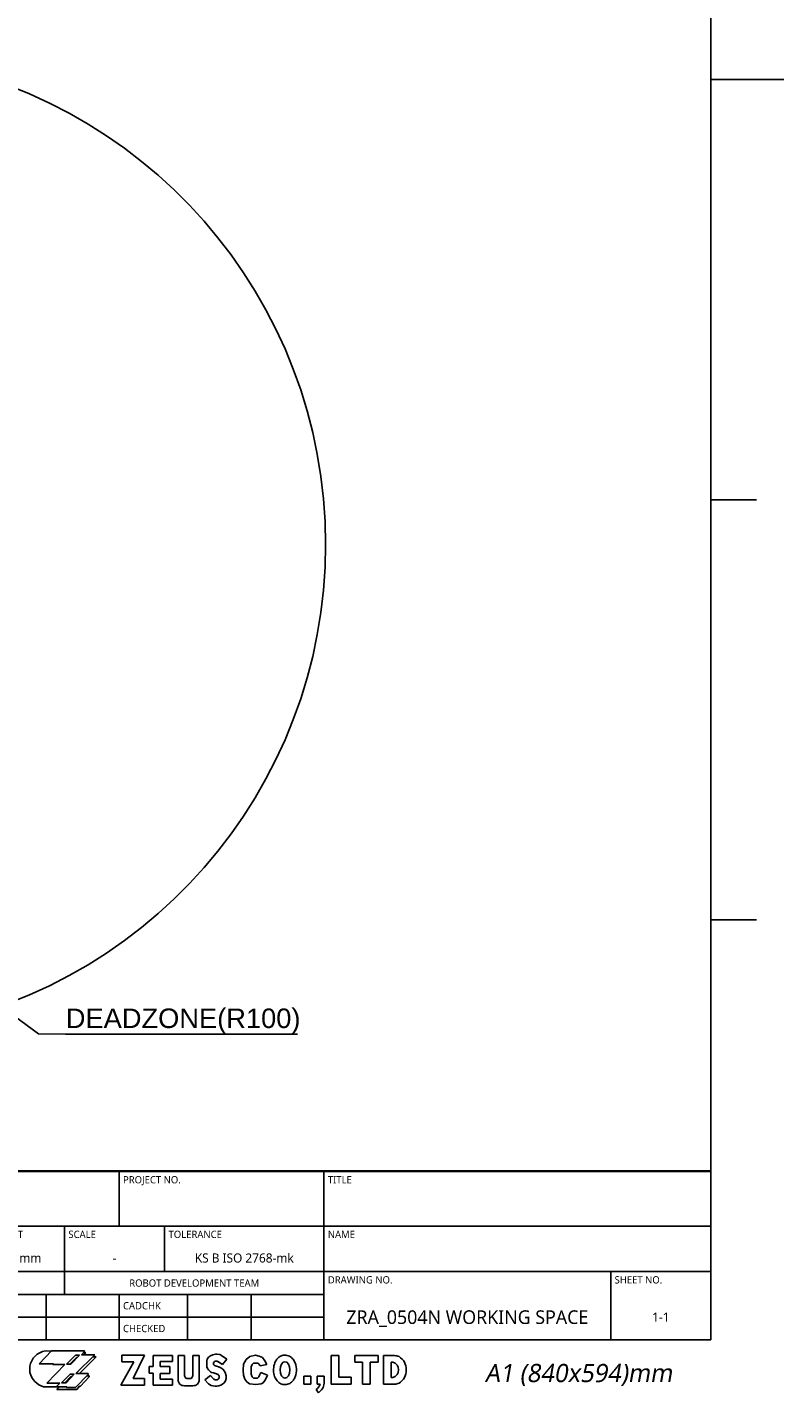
# Model space of a CAD drawing. Header units: millimetres. Extents: x 28 to 5852, y 59 to 4130.
# Tile 26 of 27: x 4689 to 5852, y 59 to 2159. Entities that reach past the tile are written whole.
import ezdxf

# ---------------------------------------------------------------- set-up
doc = ezdxf.new("R2010")
doc.units = ezdxf.units.MM
doc.styles.get("Standard").update_dxf_attribs({"font": 'arial.ttf'})
doc.styles.add('TEXTSTYLE_2', font='malgun.ttf')
doc.styles.add('TEXTSTYLE_6', font='malgun.ttf')
doc.dimstyles.new('ISO-25', dxfattribs={"dimtxt": 2.5, "dimasz": 2.5, "dimexe": 1.25, "dimexo": 0.625, "dimtad": 1, "dimtxsty": 'Standard', "dimcen": 2.5, "dimadec": 0, "dimazin": 0, "dimtfac": 1, "dimtmove": 0, "dimatfit": 3, "dimfxl": 1, "dimarcsym": 0})

# ---------------------------------------------------------------- blocks, each defined once
blk = doc.blocks.new('TABLE_BL0', base_point=(732.5, 38.56))
at = {"color": 134}
for p, q in [((820, 57.13), (645, 57.13)), ((645, 20), (645, 57.13)), ((820, 20), (820, 57.13)), ((820, 57), (645, 57)), ((690, 45), (690, 57)), ((735, 20), (735, 57)), ((820, 45), (645, 45)), ((663, 35), (663, 45)), ((678, 30), (678, 45)), ((700, 35), (700, 45)), ((820, 35), (645, 35)), ((798, 20), (798, 35)), ((735, 30), (645, 30)), ((660, 20), (660, 30)), ((674, 20), (674, 30)), ((690, 20), (690, 30)), ((705, 20), (705, 30)), ((719, 20), (719, 30)), ((735, 25), (645, 25)), ((820, 20), (645, 20))]:
    blk.add_line(p, q, dxfattribs=at)
at = {"color": 134, "line_spacing_factor": 0.9, "style": 'TEXTSTYLE_6'}
for s, insert, char_height, width, attachment_point in [('REF.DRAWING', (645.85, 56), 1.6, 14.4948, 1), ('PROJECT NO.', (690.85, 56), 1.6, 13.5763, 1), ('TITLE', (735.85, 56), 1.6, 5.1852, 1), ('PROJECTION', (654, 43.8), 1.6, 12.9067, 2), ('UNIT', (663.85, 44), 1.6, 5.043, 1), ('SCALE', (678.85, 44), 1.6, 6.2993, 1), ('TOLERANCE', (700.85, 44), 1.6, 12.2015, 1), ('NAME', (735.85, 44), 1.6, 6.3526, 1), ('KS B ISO 2768-mk ', (717.5, 39), 2, 24.2148, 2), ('mm', (670.5, 39), 2, 4.8889, 2), ('-', (689, 39), 2, 4.163, 2), ('SECTION', (661.5, 33.3), 1.6, 8.9719, 2), ('ROBOT DEVELOPMENT TEAM', (706.5, 33.3), 1.6, 30.1096, 2), ('DRAWING NO.', (735.85, 34), 1.6, 15.0815, 1), ('SHEET NO.', (798.85, 34), 1.6, 10.9926, 1), ('APPROVED', (645.85, 28.3), 1.6, 11.2296, 1), ('CADCHK', (690.85, 28.3), 1.6, 8.8, 1), ('ZRA_0504N WORKING SPACE', (766.5, 26.5), 3, 60.2721, 2), ('1-1', (809, 26), 2, 4.2074, 2), ('DESIGNED', (645.85, 23.3), 1.6, 10.5541, 1), ('CHECKED', (690.85, 23.3), 1.6, 9.6356, 1)]:
    blk.add_mtext(s, dxfattribs=dict(at, insert=insert, char_height=char_height, width=width, attachment_point=attachment_point))

msp = doc.modelspace()

# ---------------------------------------------------------------- linework, layer by layer
at = {"color": 7}
for p, q in [((5740, 4018), (5740, 140)), ((5740, 2079), (5852, 2079)), ((70, 140), (5740, 140))]:
    msp.add_line(p, q, dxfattribs=at)
at = {"color": 134}
for p, q in [((5740, 1432.667), (5810, 1432.667)), ((5740, 786.333), (5810, 786.333)), ((4726.02, 122.945), (4707.034, 103.092)), ((4716.527, 122.945), (4725.902, 122.821)), ((4776.983, 122.945), (4726.02, 122.945)), ((4749.003, 102.843), (4762.742, 116.452)), ((4764.242, 112.831), (4754.351, 102.843)), ((4769.238, 116.452), (4755.998, 102.843)), ((4762.742, 116.452), (4769.238, 116.452)), ((4763.617, 88.11), (4792.846, 117.201)), ((4765.716, 112.831), (4764.242, 112.831)), ((4769.274, 88.11), (4794.47, 113.955)), ((4771.986, 117.201), (4776.983, 122.32)), ((4792.846, 117.201), (4771.986, 117.201)), ((4774.667, 119.948), (4778.606, 119.948)), ((4778.606, 119.948), (4775.986, 117.201)), ((4776.983, 122.32), (4776.983, 122.945)), ((4794.47, 113.955), (4789.584, 113.955)), ((4832.601, 70.481), (4852.817, 106.129)), ((4834.418, 116.573), (4869.171, 116.573)), ((4834.418, 106.129), (4834.418, 116.573)), ((4852.817, 106.129), (4834.418, 106.129)), ((4869.171, 116.573), (4851.681, 80.472)), ((4912.329, 116.119), (4882.119, 116.119)), ((4882.119, 116.119), (4882.119, 98.863)), ((4893.022, 107.037), (4912.329, 107.037)), ((4893.022, 98.863), (4893.022, 107.037)), ((4912.329, 107.037), (4912.329, 116.119)), ((4920.734, 116.119), (4930.728, 116.119)), ((4920.734, 116.119), (4920.734, 77.901)), ((4930.728, 116.119), (4930.728, 85.24)), ((4953.216, 116.119), (4943.221, 116.119)), ((4943.221, 116.119), (4943.221, 85.24)), ((4953.216, 116.119), (4953.216, 77.901)), ((4965.547, 110.208), (4964.888, 107.942)), ((4964.888, 107.942), (4964.888, 98.586)), ((4967.594, 113.205), (4965.547, 110.208)), ((4970.3, 115.398), (4967.594, 113.205)), ((4973.883, 117.225), (4970.3, 115.398)), ((4978.343, 118.029), (4973.883, 117.225)), ((4976.06, 105.997), (4976.75, 106.688)), ((4980.025, 118.029), (4978.343, 118.029)), ((4984.781, 117.443), (4980.025, 118.029)), ((4981.862, 106.63), (4988.758, 102.234)), ((4985.881, 117.095), (4984.781, 117.443)), ((4987.557, 116.202), (4985.881, 117.095)), ((4995.853, 110.34), (4987.557, 116.202)), ((4988.758, 102.234), (4995.853, 110.34)), ((5025.306, 110.094), (5021.475, 102.893)), ((5030.976, 114.385), (5025.306, 110.094)), ((5039.71, 116.683), (5030.976, 114.385)), ((5045.532, 115.151), (5039.71, 116.683)), ((5050.436, 113.006), (5045.532, 115.151)), ((5054.267, 107.949), (5050.436, 113.006)), ((5057.331, 102.126), (5054.267, 107.949)), ((5156.092, 115.892), (5168.044, 115.892)), ((5156.092, 71.915), (5156.092, 115.892)), ((5168.044, 115.892), (5168.044, 82.641)), ((5192.561, 115.892), (5228.264, 115.892)), ((5192.561, 105.779), (5192.561, 115.892)), ((5204.513, 105.779), (5192.561, 105.779)), ((5204.513, 71.915), (5204.513, 105.779)), ((5228.264, 105.779), (5216.312, 105.779)), ((5216.312, 105.779), (5216.312, 71.915)), ((5228.264, 115.892), (5228.264, 105.779)), ((5253.547, 115.892), (5236.538, 115.892)), ((5236.538, 115.892), (5236.538, 71.915)), ((5251.095, 105.779), (5248.49, 105.779)), ((5248.49, 105.779), (5248.49, 82.028)), ((4692.794, 99.404), (4692.794, 89.608)), ((4707.034, 103.092), (4729.018, 103.092)), ((4746.505, 102.094), (4719.025, 73.626)), ((4729.018, 103.092), (4728.268, 102.094)), ((4728.268, 102.094), (4746.505, 102.094)), ((4754.624, 87.485), (4741.259, 74.126)), ((4748.628, 74.126), (4760.994, 87.485)), ((4755.998, 102.843), (4749.003, 102.843)), ((4760.994, 87.485), (4754.624, 87.485)), ((4763.118, 67.009), (4782.478, 86.986)), ((4782.478, 88.11), (4763.617, 88.11)), ((4783.977, 84.614), (4780.179, 84.614)), ((4782.478, 86.986), (4782.478, 88.11)), ((4783.977, 83.115), (4783.977, 84.614)), ((4882.119, 98.863), (4876.44, 98.863)), ((4876.44, 98.863), (4876.44, 88.646)), ((4876.44, 88.646), (4882.119, 88.646)), ((4882.119, 88.646), (4882.119, 70.481)), ((4908.241, 98.863), (4893.022, 98.863)), ((4893.022, 88.419), (4908.241, 88.419)), ((4893.022, 79.564), (4893.022, 88.419)), ((4908.241, 88.419), (4908.241, 98.863)), ((4970.289, 85.4), (4961.746, 78.802)), ((4964.888, 98.586), (4965.693, 96.174)), ((4965.693, 96.174), (4967.521, 93.762)), ((4967.521, 93.762), (4970.519, 90.984)), ((4974.809, 80.544), (4970.289, 85.4)), ((4970.519, 90.984), (4972.055, 90.034)), ((4972.055, 90.034), (4974.98, 89.23)), ((4974.98, 89.23), (4978.417, 88.499)), ((4979.513, 99.463), (4976.864, 100.867)), ((4978.417, 88.499), (4982.479, 86.759)), ((4983.157, 98.47), (4979.513, 99.463)), ((4982.479, 86.759), (4983.08, 85.787)), ((4983.08, 85.787), (4983.45, 85.259)), ((5021.475, 102.893), (5020.862, 93.545)), ((5020.862, 93.545), (5021.475, 85.577)), ((5021.475, 85.577), (5023.467, 79.755)), ((5034.653, 102.28), (5032.814, 98.602)), ((5032.814, 87.11), (5032.814, 98.602)), ((5034.653, 83.432), (5032.814, 87.11)), ((5036.645, 104.425), (5034.653, 102.28)), ((5042.928, 104.425), (5036.645, 104.425)), ((5045.992, 85.577), (5044.766, 83.279)), ((5047.984, 89.868), (5045.992, 85.577)), ((5046.697, 99.956), (5057.331, 102.126)), ((5057.944, 85.577), (5047.984, 89.868)), ((5056.105, 81.287), (5057.944, 85.577)), ((5124.68, 84.173), (5113.954, 84.173)), ((5113.954, 84.173), (5113.954, 71.915)), ((5124.68, 71.915), (5124.68, 84.173)), ((5134.793, 84.173), (5145.366, 84.173)), ((5134.793, 84.173), (5134.793, 71.915)), ((5145.366, 84.173), (5145.366, 73.197)), ((4713.904, 67.758), (4749.752, 67.758)), ((4719.025, 73.626), (4738.885, 73.626)), ((4738.885, 73.626), (4733.015, 67.758)), ((4737.764, 67.758), (4734.139, 63.888)), ((4734.139, 63.888), (4764.741, 63.888)), ((4741.259, 74.126), (4748.628, 74.126)), ((4755.748, 83.74), (4746.527, 74.126)), ((4749.752, 67.758), (4749.128, 67.009)), ((4749.128, 67.009), (4763.118, 67.009)), ((4757.527, 83.74), (4755.748, 83.74)), ((4764.741, 63.888), (4768.988, 69.007)), ((4768.988, 69.007), (4770.487, 69.007)), ((4770.487, 69.007), (4783.977, 83.115)), ((4868.944, 70.481), (4832.601, 70.481)), ((4851.681, 80.472), (4868.944, 80.472)), ((4868.944, 80.472), (4868.944, 70.481)), ((4882.119, 70.481), (4912.329, 70.481)), ((4912.329, 79.564), (4893.022, 79.564)), ((4912.329, 70.481), (4912.329, 79.564)), ((4930.445, 69.573), (4943.505, 69.573)), ((4933.908, 80.472), (4940.041, 80.472)), ((4961.746, 78.802), (4967.543, 72.572)), ((4967.543, 72.572), (4968.873, 71.485)), ((4980.537, 78.485), (4979.199, 78.534)), ((4982.146, 79.581), (4980.537, 78.485)), ((4983.974, 81.628), (4982.146, 79.581)), ((4984.02, 83.364), (4983.974, 81.628)), ((5023.467, 79.755), (5026.532, 75.464)), ((5026.532, 75.464), (5030.363, 72.553)), ((5030.363, 72.553), (5040.476, 71.174)), ((5036.645, 81.287), (5034.653, 83.432)), ((5042.928, 81.287), (5036.645, 81.287)), ((5040.476, 71.174), (5048.444, 72.553)), ((5044.766, 83.279), (5042.928, 81.287)), ((5048.444, 72.553), (5051.662, 74.085)), ((5051.662, 74.085), (5054.267, 77.763)), ((5054.267, 77.763), (5056.105, 81.287)), ((5113.954, 71.915), (5124.68, 71.915)), ((5136.632, 58.794), (5133.127, 63.689)), ((5134.793, 71.915), (5138.989, 71.915)), ((5187.045, 71.915), (5156.092, 71.915)), ((5168.044, 82.641), (5187.045, 82.641)), ((5187.045, 82.641), (5187.045, 71.915)), ((5216.312, 71.915), (5204.513, 71.915)), ((5236.538, 71.915), (5253.547, 71.915)), ((5251.095, 82.028), (5248.49, 82.028))]:
    msp.add_line(p, q, dxfattribs=at)
at = {"ltscale": 1000}
msp.add_arc((4392.5, 1363.874), 755, 277.611211, 82.388789, dxfattribs=at)
at = {"color": 134}
for centre, radius, start, end in [((4720.253, 95.455), 27.741, 97.71868, 171.814666), ((4978.273, 103.764), 3.144, 134.740622, 219.190898), ((4978.992, 104.425), 3.185, 72.296063, 134.730319), ((4977.776, 99.854), 7.913, 56.06187, 76.242536), ((5247.294, 93.903), 12.469, 287.750088, 72.249912), ((5252.321, 93.407), 22.518, 68.742979, 86.879292), ((5247.294, 93.903), 24.369, 302.772997, 57.227003), ((4722.152, 96.85), 30.238, 193.856036, 254.169499), ((4937.088, 86.037), 6.41, 187.145694, 240.25657), ((4936.861, 86.037), 6.41, 299.74343, 352.854306), ((4979.779, 105.192), 5.216, 220.88185, 236.018232), ((4978.862, 83.183), 15.878, 323.586347, 75.197133), ((4980.821, 83.434), 3.2, 358.248393, 34.759858), ((5039.199, 97.456), 7.903, 18.439881, 61.855175), ((4929.678, 78.505), 8.965, 176.134655, 274.908285), ((4944.272, 78.505), 8.965, 265.091715, 3.865345), ((4978.721, 88.005), 19.232, 239.200053, 312.200856), ((4979.524, 85.046), 6.52, 222.208952, 267.146728), ((5124.873, 75.774), 14.634, 304.332061, 344.709853), ((5124.873, 75.774), 20.654, 304.701981, 352.8342), ((5252.321, 94.399), 22.518, 273.120708, 291.257021)]:
    msp.add_arc(centre, radius, start, end, dxfattribs=at)
msp.add_ellipse((5085.037, 93.883), major_axis=(0, 12.621), ratio=0.59491, dxfattribs=at)
msp.add_open_spline([(5085.037, 116.584), (5083.136, 116.584), (5081.247, 116.195), (5077.883, 114.852), (5076.406, 113.913), (5073.895, 111.789), (5072.851, 110.603), (5069.974, 106.533), (5068.78, 103.411), (5067.42, 96.976), (5067.275, 93.649), (5067.982, 87.419), (5068.736, 84.507), (5071.108, 79.464), (5072.568, 77.261), (5076.167, 73.964), (5078.06, 72.736), (5082.491, 71.22), (5085.021, 70.985), (5089.771, 71.763), (5091.942, 72.738), (5095.488, 75.225), (5096.896, 76.722), (5099.166, 79.892), (5100.036, 81.577), (5102.218, 87.18), (5102.791, 91.328), (5102.382, 99.547), (5101.416, 103.613), (5098.306, 109.264), (5096.92, 111.126), (5093.206, 114.337), (5090.818, 115.68), (5087.088, 116.473), (5086.062, 116.584), (5085.037, 116.584)], degree=3, knots=[0, 0, 0, 0, 0.23316308, 0.23316308, 0.46632615, 0.46632615, 0.69948923, 0.69948923, 1.22935722, 1.22935722, 1.75922522, 1.75922522, 2.23986265, 2.23986265, 2.642737, 2.642737, 2.94077007, 2.94077007, 3.23880313, 3.23880313, 3.53683619, 3.53683619, 3.83486926, 3.83486926, 4.13290232, 4.13290232, 4.79593769, 4.79593769, 5.45897306, 5.45897306, 5.80815784, 5.80815784, 6.15734262, 6.15734262, 6.28318531, 6.28318531, 6.28318531, 6.28318531], dxfattribs=at)

# ---------------------------------------------------------------- block references
at = {"xscale": 7, "yscale": 7, "zscale": 7}
msp.add_blockref('TABLE_BL0', (5127.5, 269.938), dxfattribs=at)

# ---------------------------------------------------------------- texts
at = {"color": 1, "ltscale": 1000, "insert": (4747.981, 610.781), "char_height": 30, "attachment_point": 7}
msp.add_mtext('DEADZONE(R100)', dxfattribs=at)
at = {"color": 134, "insert": (5536.382, 103.059), "char_height": 28, "width": 449.55556, "attachment_point": 2, "line_spacing_factor": 0.9, "style": 'TEXTSTYLE_2'}
msp.add_mtext('\\Q10.0;A1 (840x594)mm', dxfattribs=at)

# ---------------------------------------------------------------- leaders
at = {"color": 1, "ltscale": 1000, "annotation_type": 0, "has_hookline": 1, "hookline_direction": 0, "text_width": 356.214}
msp.add_leader([(4392.5, 840.694), (4705.837, 610.781), (4747.356, 610.156)], dimstyle='ISO-25', override={"dimasz": 30, "dimgap": 0.625, "dimtad": 1, "dimldrblk": 'DotSmall'}, dxfattribs=at)

doc.saveas('drawing.dxf')
